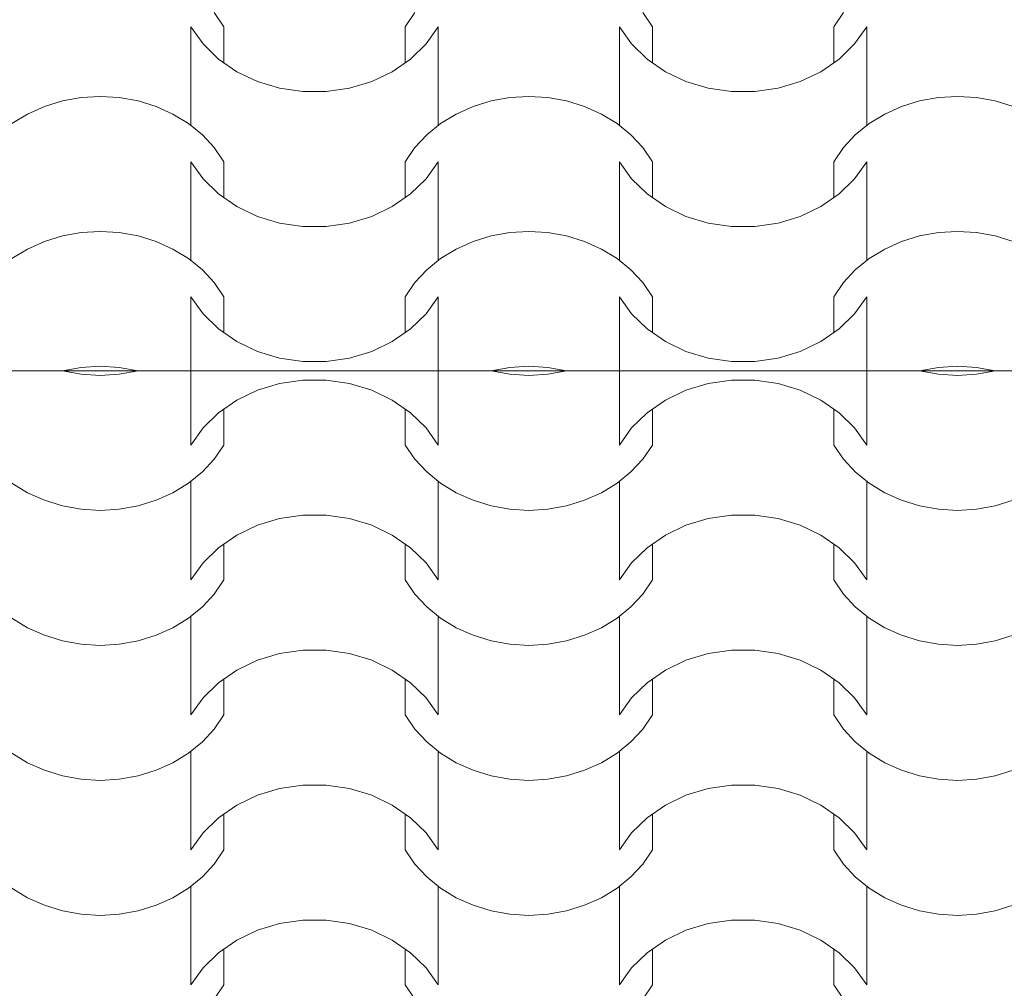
# Model space of a CAD drawing. Extents: x -631805 to -376315, y -40155 to 84873.
# Tile 240 of 256: x -488415 to -487481, y 68446 to 69365. Entities that reach past the tile are written whole.
import ezdxf

# ---------------------------------------------------------------- set-up
doc = ezdxf.new("R2010")
doc.units = 0
doc.header["$MEASUREMENT"] = 0
doc.linetypes.add('Dashed', pattern=[564.444447, 282.222223, -282.222223])
doc.layers.add('arch wypelnienia_Nr_Pióra__102', color=252, linetype='Continuous', lineweight=9)
doc.layers.add('INWENT.ŚCIANY_Nr_Pióra__21', color=252, linetype='Continuous', lineweight=9)

# ---------------------------------------------------------------- blocks, each defined once
blk = doc.blocks.new('*X879')
at = {"layer": 'arch wypelnienia_Nr_Pióra__102', "linetype": 'Continuous'}
for p, q in [((-490072.36, 133504.52), (-490072.43, 133504.54)), ((-490054.61, 133501.32), (-490072.36, 133504.52)), ((-490000.64, 133504.52), (-490018.4, 133501.32)), ((-490000.58, 133504.54), (-490000.64, 133504.52)), ((-489950.62, 133504.54), (-489950.62, 133434.19)), ((-489950.62, 133504.54), (-489950.62, 133453.25)), ((-489715.98, 133504.54), (-489715.98, 133434.19)), ((-489715.98, 133504.54), (-489715.98, 133453.25)), ((-489665.96, 133504.52), (-489666.03, 133504.54)), ((-489648.21, 133501.32), (-489665.96, 133504.52)), ((-489594.24, 133504.52), (-489612, 133501.32)), ((-489594.18, 133504.54), (-489594.24, 133504.52)), ((-489544.22, 133504.54), (-489544.22, 133434.19)), ((-489544.22, 133504.54), (-489544.22, 133453.25)), ((-489309.58, 133504.54), (-489309.58, 133434.19)), ((-489309.58, 133504.54), (-489309.58, 133453.25)), ((-489259.56, 133504.52), (-489259.63, 133504.54)), ((-489241.81, 133501.32), (-489259.56, 133504.52)), ((-489187.84, 133504.52), (-489205.6, 133501.32)), ((-489187.78, 133504.54), (-489187.84, 133504.52)), ((-490036.5, 133500.25), (-490054.61, 133501.32)), ((-490018.4, 133501.32), (-490036.5, 133500.25)), ((-489866.47, 133492.55), (-489844.46, 133495.79)), ((-489844.46, 133495.79), (-489833.3, 133495.79)), ((-489833.3, 133495.79), (-489822.14, 133495.79)), ((-489822.14, 133495.79), (-489800.13, 133492.55)), ((-489630.1, 133500.25), (-489648.21, 133501.32)), ((-489612, 133501.32), (-489630.1, 133500.25)), ((-489460.07, 133492.55), (-489438.06, 133495.79)), ((-489438.06, 133495.79), (-489426.9, 133495.79)), ((-489426.9, 133495.79), (-489415.74, 133495.79)), ((-489415.74, 133495.79), (-489393.73, 133492.55)), ((-489223.7, 133500.25), (-489241.81, 133501.32)), ((-489205.6, 133501.32), (-489223.7, 133500.25)), ((-489906.98, 133476.84), (-489887.51, 133486.17)), ((-489887.51, 133486.17), (-489866.47, 133492.55)), ((-489800.13, 133492.55), (-489779.09, 133486.17)), ((-489779.09, 133486.17), (-489759.62, 133476.84)), ((-489500.58, 133476.84), (-489481.11, 133486.17)), ((-489481.11, 133486.17), (-489460.07, 133492.55)), ((-489393.73, 133492.55), (-489372.69, 133486.17)), ((-489372.69, 133486.17), (-489353.22, 133476.84)), ((-489924.31, 133464.82), (-489906.98, 133476.84)), ((-489759.62, 133476.84), (-489742.29, 133464.82)), ((-489517.91, 133464.82), (-489500.58, 133476.84)), ((-489353.22, 133476.84), (-489335.89, 133464.82)), ((-489919.18, 133468.37), (-489919.18, 133434.19)), ((-489747.42, 133468.37), (-489747.42, 133434.19)), ((-489512.78, 133468.37), (-489512.78, 133434.19)), ((-489341.02, 133468.37), (-489341.02, 133434.19)), ((-489939, 133450.46), (-489924.31, 133464.82)), ((-489742.29, 133464.82), (-489727.6, 133450.46)), ((-489532.6, 133450.46), (-489517.91, 133464.82)), ((-489335.89, 133464.82), (-489321.2, 133450.46)), ((-489950.62, 133434.19), (-489939, 133450.46)), ((-489727.6, 133450.46), (-489715.98, 133434.19)), ((-489544.22, 133434.19), (-489532.6, 133450.46)), ((-489321.2, 133450.46), (-489309.58, 133434.19)), ((-489919.18, 133434.19), (-489928.38, 133420.83)), ((-489738.22, 133420.83), (-489747.42, 133434.19)), ((-489512.78, 133434.19), (-489521.98, 133420.83)), ((-489331.82, 133420.83), (-489341.02, 133434.19)), ((-489928.38, 133420.83), (-489939.65, 133408.68)), ((-489726.95, 133408.68), (-489738.22, 133420.83)), ((-489521.98, 133420.83), (-489533.25, 133408.68)), ((-489320.55, 133408.68), (-489331.82, 133420.83)), ((-489939.65, 133408.68), (-489952.78, 133397.98)), ((-489713.82, 133397.98), (-489726.95, 133408.68)), ((-489533.25, 133408.68), (-489546.38, 133397.98)), ((-489307.42, 133397.98), (-489320.55, 133408.68)), ((-490105.49, 133388.94), (-490120.22, 133397.98)), ((-489952.78, 133397.98), (-489967.51, 133388.94)), ((-489950.62, 133399.55), (-489950.62, 133325.19)), ((-489715.98, 133399.55), (-489715.98, 133325.19)), ((-489699.09, 133388.94), (-489713.82, 133397.98)), ((-489546.38, 133397.98), (-489561.11, 133388.94)), ((-489544.22, 133399.55), (-489544.22, 133325.19)), ((-489309.58, 133399.55), (-489309.58, 133325.19)), ((-489292.69, 133388.94), (-489307.42, 133397.98)), ((-490089.43, 133381.71), (-490105.49, 133388.94)), ((-490072.36, 133376.45), (-490089.43, 133381.71)), ((-489983.57, 133381.71), (-490000.64, 133376.45)), ((-489967.51, 133388.94), (-489983.57, 133381.71)), ((-489683.03, 133381.71), (-489699.09, 133388.94)), ((-489665.96, 133376.45), (-489683.03, 133381.71)), ((-489577.17, 133381.71), (-489594.24, 133376.45)), ((-489561.11, 133388.94), (-489577.17, 133381.71)), ((-489276.63, 133381.71), (-489292.69, 133388.94)), ((-489259.56, 133376.45), (-489276.63, 133381.71)), ((-489170.77, 133381.71), (-489187.84, 133376.45)), ((-490054.61, 133373.25), (-490072.36, 133376.45)), ((-490036.5, 133372.18), (-490054.61, 133373.25)), ((-490018.4, 133373.25), (-490036.5, 133372.18)), ((-490000.64, 133376.45), (-490018.4, 133373.25)), ((-489950.62, 133380.48), (-489950.62, 133306.12)), ((-489715.98, 133380.48), (-489715.98, 133306.12)), ((-489648.21, 133373.25), (-489665.96, 133376.45)), ((-489630.1, 133372.18), (-489648.21, 133373.25)), ((-489612, 133373.25), (-489630.1, 133372.18)), ((-489594.24, 133376.45), (-489612, 133373.25)), ((-489544.22, 133380.48), (-489544.22, 133306.12)), ((-489309.58, 133380.48), (-489309.58, 133306.12)), ((-489241.81, 133373.25), (-489259.56, 133376.45)), ((-489223.7, 133372.18), (-489241.81, 133373.25)), ((-489205.6, 133373.25), (-489223.7, 133372.18)), ((-489187.84, 133376.45), (-489205.6, 133373.25)), ((-489887.51, 133358.1), (-489866.47, 133364.48)), ((-489866.47, 133364.48), (-489844.46, 133367.72)), ((-489844.46, 133367.72), (-489833.3, 133367.72)), ((-489833.3, 133367.72), (-489822.14, 133367.72)), ((-489822.14, 133367.72), (-489800.13, 133364.48)), ((-489800.13, 133364.48), (-489779.09, 133358.1)), ((-489481.11, 133358.1), (-489460.07, 133364.48)), ((-489460.07, 133364.48), (-489438.06, 133367.72)), ((-489438.06, 133367.72), (-489426.9, 133367.72)), ((-489426.9, 133367.72), (-489415.74, 133367.72)), ((-489415.74, 133367.72), (-489393.73, 133364.48)), ((-489393.73, 133364.48), (-489372.69, 133358.1)), ((-489906.98, 133348.77), (-489887.51, 133358.1)), ((-489779.09, 133358.1), (-489759.62, 133348.77)), ((-489500.58, 133348.77), (-489481.11, 133358.1)), ((-489372.69, 133358.1), (-489353.22, 133348.77)), ((-489924.31, 133336.75), (-489906.98, 133348.77)), ((-489759.62, 133348.77), (-489742.29, 133336.75)), ((-489517.91, 133336.75), (-489500.58, 133348.77)), ((-489353.22, 133348.77), (-489335.89, 133336.75)), ((-489939, 133322.39), (-489924.31, 133336.75)), ((-489919.18, 133340.3), (-489919.18, 133306.12)), ((-489747.42, 133340.3), (-489747.42, 133306.12)), ((-489742.29, 133336.75), (-489727.6, 133322.39)), ((-489532.6, 133322.39), (-489517.91, 133336.75)), ((-489512.78, 133340.3), (-489512.78, 133306.12)), ((-489341.02, 133340.3), (-489341.02, 133306.12)), ((-489335.89, 133336.75), (-489321.2, 133322.39)), ((-489950.62, 133306.12), (-489939, 133322.39)), ((-489727.6, 133322.39), (-489715.98, 133306.12)), ((-489544.22, 133306.12), (-489532.6, 133322.39)), ((-489321.2, 133322.39), (-489309.58, 133306.12)), ((-489919.18, 133306.12), (-489928.38, 133292.76)), ((-489738.22, 133292.76), (-489747.42, 133306.12)), ((-489512.78, 133306.12), (-489521.98, 133292.76)), ((-489331.82, 133292.76), (-489341.02, 133306.12)), ((-489928.38, 133292.76), (-489939.65, 133280.61)), ((-489726.95, 133280.61), (-489738.22, 133292.76)), ((-489521.98, 133292.76), (-489533.25, 133280.61)), ((-489320.55, 133280.61), (-489331.82, 133292.76)), ((-489939.65, 133280.61), (-489952.78, 133269.91)), ((-489713.82, 133269.91), (-489726.95, 133280.61)), ((-489533.25, 133280.61), (-489546.38, 133269.91)), ((-489307.42, 133269.91), (-489320.55, 133280.61)), ((-490105.49, 133260.87), (-490120.22, 133269.91)), ((-489952.78, 133269.91), (-489967.51, 133260.87)), ((-489950.62, 133271.48), (-489950.62, 133197.12)), ((-489715.98, 133271.48), (-489715.98, 133197.12)), ((-489699.09, 133260.87), (-489713.82, 133269.91)), ((-489546.38, 133269.91), (-489561.11, 133260.87)), ((-489544.22, 133271.48), (-489544.22, 133197.12)), ((-489309.58, 133271.48), (-489309.58, 133197.12)), ((-489292.69, 133260.87), (-489307.42, 133269.91)), ((-490089.43, 133253.64), (-490105.49, 133260.87)), ((-489967.51, 133260.87), (-489983.57, 133253.64)), ((-489683.03, 133253.64), (-489699.09, 133260.87)), ((-489561.11, 133260.87), (-489577.17, 133253.64)), ((-489276.63, 133253.64), (-489292.69, 133260.87)), ((-490072.36, 133248.38), (-490089.43, 133253.64)), ((-489983.57, 133253.64), (-490000.64, 133248.38)), ((-489950.62, 133252.41), (-489950.62, 133178.05)), ((-489715.98, 133252.41), (-489715.98, 133178.05)), ((-489665.96, 133248.38), (-489683.03, 133253.64)), ((-489577.17, 133253.64), (-489594.24, 133248.38)), ((-489544.22, 133252.41), (-489544.22, 133178.05)), ((-489309.58, 133252.41), (-489309.58, 133178.05)), ((-489259.56, 133248.38), (-489276.63, 133253.64)), ((-489170.77, 133253.64), (-489187.84, 133248.38)), ((-490054.61, 133245.18), (-490072.36, 133248.38)), ((-490036.5, 133244.11), (-490054.61, 133245.18)), ((-490018.4, 133245.18), (-490036.5, 133244.11)), ((-490000.64, 133248.38), (-490018.4, 133245.18)), ((-489648.21, 133245.18), (-489665.96, 133248.38)), ((-489630.1, 133244.11), (-489648.21, 133245.18)), ((-489612, 133245.18), (-489630.1, 133244.11)), ((-489594.24, 133248.38), (-489612, 133245.18)), ((-489241.81, 133245.18), (-489259.56, 133248.38)), ((-489223.7, 133244.11), (-489241.81, 133245.18)), ((-489205.6, 133245.18), (-489223.7, 133244.11)), ((-489187.84, 133248.38), (-489205.6, 133245.18)), ((-489887.51, 133230.04), (-489866.47, 133236.41)), ((-489866.47, 133236.41), (-489844.46, 133239.65)), ((-489844.46, 133239.65), (-489833.3, 133239.65)), ((-489833.3, 133239.65), (-489822.14, 133239.65)), ((-489822.14, 133239.65), (-489800.13, 133236.41)), ((-489800.13, 133236.41), (-489779.09, 133230.04)), ((-489481.11, 133230.04), (-489460.07, 133236.41)), ((-489460.07, 133236.41), (-489438.06, 133239.65)), ((-489438.06, 133239.65), (-489426.9, 133239.65)), ((-489426.9, 133239.65), (-489415.74, 133239.65)), ((-489415.74, 133239.65), (-489393.73, 133236.41)), ((-489393.73, 133236.41), (-489372.69, 133230.04)), ((-489906.98, 133220.7), (-489887.51, 133230.04)), ((-489779.09, 133230.04), (-489759.62, 133220.7)), ((-489500.58, 133220.7), (-489481.11, 133230.04)), ((-489372.69, 133230.04), (-489353.22, 133220.7)), ((-489924.31, 133208.68), (-489906.98, 133220.7)), ((-489759.62, 133220.7), (-489742.29, 133208.68)), ((-489517.91, 133208.68), (-489500.58, 133220.7)), ((-489353.22, 133220.7), (-489335.89, 133208.68)), ((-489939, 133194.32), (-489924.31, 133208.68)), ((-489919.18, 133212.24), (-489919.18, 133178.05)), ((-489747.42, 133212.24), (-489747.42, 133178.05)), ((-489742.29, 133208.68), (-489727.6, 133194.32)), ((-489532.6, 133194.32), (-489517.91, 133208.68)), ((-489512.78, 133212.24), (-489512.78, 133178.05)), ((-489341.02, 133212.24), (-489341.02, 133178.05)), ((-489335.89, 133208.68), (-489321.2, 133194.32)), ((-489950.62, 133178.05), (-489939, 133194.32)), ((-489727.6, 133194.32), (-489715.98, 133178.05)), ((-489544.22, 133178.05), (-489532.6, 133194.32)), ((-489321.2, 133194.32), (-489309.58, 133178.05)), ((-489919.18, 133178.05), (-489928.38, 133164.69)), ((-489738.22, 133164.69), (-489747.42, 133178.05)), ((-489512.78, 133178.05), (-489521.98, 133164.69)), ((-489331.82, 133164.69), (-489341.02, 133178.05)), ((-489928.38, 133164.69), (-489939.65, 133152.54)), ((-489726.95, 133152.54), (-489738.22, 133164.69)), ((-489521.98, 133164.69), (-489533.25, 133152.54)), ((-489320.55, 133152.54), (-489331.82, 133164.69)), ((-489939.65, 133152.54), (-489952.78, 133141.85)), ((-489713.82, 133141.85), (-489726.95, 133152.54)), ((-489533.25, 133152.54), (-489546.38, 133141.85)), ((-489307.42, 133141.85), (-489320.55, 133152.54)), ((-490105.49, 133132.8), (-490120.22, 133141.85)), ((-489952.78, 133141.85), (-489967.51, 133132.8)), ((-489950.62, 133143.41), (-489950.62, 133069.05)), ((-489715.98, 133143.41), (-489715.98, 133069.05)), ((-489699.09, 133132.8), (-489713.82, 133141.85)), ((-489546.38, 133141.85), (-489561.11, 133132.8)), ((-489544.22, 133143.41), (-489544.22, 133069.05)), ((-489309.58, 133143.41), (-489309.58, 133069.05)), ((-489292.69, 133132.8), (-489307.42, 133141.85)), ((-490089.43, 133125.57), (-490105.49, 133132.8)), ((-489967.51, 133132.8), (-489983.57, 133125.57)), ((-489683.03, 133125.57), (-489699.09, 133132.8)), ((-489561.11, 133132.8), (-489577.17, 133125.57)), ((-489276.63, 133125.57), (-489292.69, 133132.8)), ((-490072.36, 133120.31), (-490089.43, 133125.57)), ((-490054.61, 133117.11), (-490072.36, 133120.31)), ((-490000.64, 133120.31), (-490018.4, 133117.11)), ((-489983.57, 133125.57), (-490000.64, 133120.31)), ((-489950.62, 133124.34), (-489950.62, 133049.98)), ((-489715.98, 133124.34), (-489715.98, 133049.98)), ((-489665.96, 133120.31), (-489683.03, 133125.57)), ((-489648.21, 133117.11), (-489665.96, 133120.31)), ((-489594.24, 133120.31), (-489612, 133117.11)), ((-489577.17, 133125.57), (-489594.24, 133120.31)), ((-489544.22, 133124.34), (-489544.22, 133049.98)), ((-489309.58, 133124.34), (-489309.58, 133049.98)), ((-489259.56, 133120.31), (-489276.63, 133125.57)), ((-489241.81, 133117.11), (-489259.56, 133120.31)), ((-489187.84, 133120.31), (-489205.6, 133117.11)), ((-489170.77, 133125.57), (-489187.84, 133120.31)), ((-490036.5, 133116.04), (-490054.61, 133117.11)), ((-490018.4, 133117.11), (-490036.5, 133116.04)), ((-489866.47, 133108.34), (-489844.46, 133111.58)), ((-489844.46, 133111.58), (-489833.3, 133111.58)), ((-489833.3, 133111.58), (-489822.14, 133111.58)), ((-489822.14, 133111.58), (-489800.13, 133108.34)), ((-489630.1, 133116.04), (-489648.21, 133117.11)), ((-489612, 133117.11), (-489630.1, 133116.04)), ((-489460.07, 133108.34), (-489438.06, 133111.58)), ((-489438.06, 133111.58), (-489426.9, 133111.58)), ((-489426.9, 133111.58), (-489415.74, 133111.58)), ((-489415.74, 133111.58), (-489393.73, 133108.34)), ((-489223.7, 133116.04), (-489241.81, 133117.11)), ((-489205.6, 133117.11), (-489223.7, 133116.04)), ((-489906.98, 133092.63), (-489887.51, 133101.97)), ((-489887.51, 133101.97), (-489866.47, 133108.34)), ((-489800.13, 133108.34), (-489779.09, 133101.97)), ((-489779.09, 133101.97), (-489759.62, 133092.63)), ((-489500.58, 133092.63), (-489481.11, 133101.97)), ((-489481.11, 133101.97), (-489460.07, 133108.34)), ((-489393.73, 133108.34), (-489372.69, 133101.97)), ((-489372.69, 133101.97), (-489353.22, 133092.63)), ((-489924.31, 133080.61), (-489906.98, 133092.63)), ((-489759.62, 133092.63), (-489742.29, 133080.61)), ((-489517.91, 133080.61), (-489500.58, 133092.63)), ((-489353.22, 133092.63), (-489335.89, 133080.61)), ((-489919.18, 133084.17), (-489919.18, 133049.98)), ((-489747.42, 133084.17), (-489747.42, 133049.98)), ((-489512.78, 133084.17), (-489512.78, 133049.98)), ((-489341.02, 133084.17), (-489341.02, 133049.98)), ((-489939, 133066.26), (-489924.31, 133080.61)), ((-489742.29, 133080.61), (-489727.6, 133066.26)), ((-489532.6, 133066.26), (-489517.91, 133080.61)), ((-489335.89, 133080.61), (-489321.2, 133066.26)), ((-489950.62, 133049.98), (-489939, 133066.26)), ((-489727.6, 133066.26), (-489715.98, 133049.98)), ((-489544.22, 133049.98), (-489532.6, 133066.26)), ((-489321.2, 133066.26), (-489309.58, 133049.98)), ((-489919.18, 133049.98), (-489928.38, 133036.62)), ((-489738.22, 133036.62), (-489747.42, 133049.98)), ((-489512.78, 133049.98), (-489521.98, 133036.62)), ((-489331.82, 133036.62), (-489341.02, 133049.98)), ((-489928.38, 133036.62), (-489939.65, 133024.47)), ((-489726.95, 133024.47), (-489738.22, 133036.62)), ((-489521.98, 133036.62), (-489533.25, 133024.47)), ((-489320.55, 133024.47), (-489331.82, 133036.62)), ((-489939.65, 133024.47), (-489952.78, 133013.78)), ((-489713.82, 133013.78), (-489726.95, 133024.47)), ((-489533.25, 133024.47), (-489546.38, 133013.78)), ((-489307.42, 133013.78), (-489320.55, 133024.47)), ((-490105.49, 133004.73), (-490120.22, 133013.78)), ((-489952.78, 133013.78), (-489967.51, 133004.73)), ((-489950.62, 133015.34), (-489950.62, 132940.98)), ((-489715.98, 133015.34), (-489715.98, 132940.98)), ((-489699.09, 133004.73), (-489713.82, 133013.78)), ((-489546.38, 133013.78), (-489561.11, 133004.73)), ((-489544.22, 133015.34), (-489544.22, 132940.98)), ((-489309.58, 133015.34), (-489309.58, 132940.98)), ((-489292.69, 133004.73), (-489307.42, 133013.78)), ((-490089.43, 132997.5), (-490105.49, 133004.73)), ((-489967.51, 133004.73), (-489983.57, 132997.5)), ((-489683.03, 132997.5), (-489699.09, 133004.73)), ((-489561.11, 133004.73), (-489577.17, 132997.5)), ((-489276.63, 132997.5), (-489292.69, 133004.73)), ((-490072.36, 132992.24), (-490089.43, 132997.5)), ((-490054.61, 132989.04), (-490072.36, 132992.24)), ((-490000.64, 132992.24), (-490018.4, 132989.04)), ((-489983.57, 132997.5), (-490000.64, 132992.24)), ((-489950.62, 132996.27), (-489950.62, 132921.91)), ((-489715.98, 132996.27), (-489715.98, 132921.91)), ((-489665.96, 132992.24), (-489683.03, 132997.5)), ((-489648.21, 132989.04), (-489665.96, 132992.24)), ((-489594.24, 132992.24), (-489612, 132989.04)), ((-489577.17, 132997.5), (-489594.24, 132992.24)), ((-489544.22, 132996.27), (-489544.22, 132921.91)), ((-489309.58, 132996.27), (-489309.58, 132921.91)), ((-489259.56, 132992.24), (-489276.63, 132997.5)), ((-489241.81, 132989.04), (-489259.56, 132992.24)), ((-489187.84, 132992.24), (-489205.6, 132989.04)), ((-489170.77, 132997.5), (-489187.84, 132992.24)), ((-490036.5, 132987.97), (-490054.61, 132989.04)), ((-490018.4, 132989.04), (-490036.5, 132987.97)), ((-489887.51, 132973.9), (-489866.47, 132980.27)), ((-489866.47, 132980.27), (-489844.46, 132983.51)), ((-489844.46, 132983.51), (-489833.3, 132983.51)), ((-489833.3, 132983.51), (-489822.14, 132983.51)), ((-489822.14, 132983.51), (-489800.13, 132980.27)), ((-489800.13, 132980.27), (-489779.09, 132973.9)), ((-489630.1, 132987.97), (-489648.21, 132989.04)), ((-489612, 132989.04), (-489630.1, 132987.97)), ((-489481.11, 132973.9), (-489460.07, 132980.27)), ((-489460.07, 132980.27), (-489438.06, 132983.51)), ((-489438.06, 132983.51), (-489426.9, 132983.51)), ((-489426.9, 132983.51), (-489415.74, 132983.51)), ((-489415.74, 132983.51), (-489393.73, 132980.27)), ((-489393.73, 132980.27), (-489372.69, 132973.9)), ((-489223.7, 132987.97), (-489241.81, 132989.04)), ((-489205.6, 132989.04), (-489223.7, 132987.97)), ((-489906.98, 132964.56), (-489887.51, 132973.9)), ((-489779.09, 132973.9), (-489759.62, 132964.56)), ((-489500.58, 132964.56), (-489481.11, 132973.9)), ((-489372.69, 132973.9), (-489353.22, 132964.56)), ((-489924.31, 132952.54), (-489906.98, 132964.56)), ((-489759.62, 132964.56), (-489742.29, 132952.54)), ((-489517.91, 132952.54), (-489500.58, 132964.56)), ((-489353.22, 132964.56), (-489335.89, 132952.54)), ((-489939, 132938.19), (-489924.31, 132952.54)), ((-489919.18, 132956.1), (-489919.18, 132921.91)), ((-489747.42, 132956.1), (-489747.42, 132921.91)), ((-489742.29, 132952.54), (-489727.6, 132938.19)), ((-489532.6, 132938.19), (-489517.91, 132952.54)), ((-489512.78, 132956.1), (-489512.78, 132921.91)), ((-489341.02, 132956.1), (-489341.02, 132921.91)), ((-489335.89, 132952.54), (-489321.2, 132938.19)), ((-489950.62, 132921.91), (-489939, 132938.19)), ((-489727.6, 132938.19), (-489715.98, 132921.91)), ((-489544.22, 132921.91), (-489532.6, 132938.19)), ((-489321.2, 132938.19), (-489309.58, 132921.91)), ((-489919.18, 132921.91), (-489928.38, 132908.55)), ((-489738.22, 132908.55), (-489747.42, 132921.91)), ((-489512.78, 132921.91), (-489521.98, 132908.55)), ((-489331.82, 132908.55), (-489341.02, 132921.91))]:
    blk.add_line(p, q, dxfattribs=at)
blk = doc.blocks.new('Wypełnienie_29')
at = {"layer": 'arch wypelnienia_Nr_Pióra__102', "linetype": 'Dashed'}
blk.add_blockref('*X879', (0, 0), dxfattribs=at)
blk = doc.blocks.new('*X885')
at = {"layer": 'arch wypelnienia_Nr_Pióra__102', "linetype": 'Continuous'}
for p, q in [((-489919.18, 133831.03), (-489928.38, 133844.39)), ((-489738.22, 133844.39), (-489747.42, 133831.03)), ((-489512.78, 133831.03), (-489521.98, 133844.39)), ((-489331.82, 133844.39), (-489341.02, 133831.03)), ((-489950.62, 133756.67), (-489950.62, 133831.03)), ((-489950.62, 133831.03), (-489939, 133814.75)), ((-489919.18, 133796.84), (-489919.18, 133831.03)), ((-489747.42, 133796.84), (-489747.42, 133831.03)), ((-489727.6, 133814.75), (-489715.98, 133831.03)), ((-489715.98, 133756.67), (-489715.98, 133831.03)), ((-489544.22, 133756.67), (-489544.22, 133831.03)), ((-489544.22, 133831.03), (-489532.6, 133814.75)), ((-489512.78, 133796.84), (-489512.78, 133831.03)), ((-489341.02, 133796.84), (-489341.02, 133831.03)), ((-489321.2, 133814.75), (-489309.58, 133831.03)), ((-489309.58, 133756.67), (-489309.58, 133831.03)), ((-489950.62, 133737.6), (-489950.62, 133811.96)), ((-489939, 133814.75), (-489924.31, 133800.4)), ((-489742.29, 133800.4), (-489727.6, 133814.75)), ((-489715.98, 133737.6), (-489715.98, 133811.96)), ((-489544.22, 133737.6), (-489544.22, 133811.96)), ((-489532.6, 133814.75), (-489517.91, 133800.4)), ((-489335.89, 133800.4), (-489321.2, 133814.75)), ((-489309.58, 133737.6), (-489309.58, 133811.96)), ((-489924.31, 133800.4), (-489906.98, 133788.38)), ((-489759.62, 133788.38), (-489742.29, 133800.4)), ((-489517.91, 133800.4), (-489500.58, 133788.38)), ((-489353.22, 133788.38), (-489335.89, 133800.4)), ((-489906.98, 133788.38), (-489887.51, 133779.04)), ((-489779.09, 133779.04), (-489759.62, 133788.38)), ((-489500.58, 133788.38), (-489481.11, 133779.04)), ((-489372.69, 133779.04), (-489353.22, 133788.38)), ((-489887.51, 133779.04), (-489866.47, 133772.67)), ((-489800.13, 133772.67), (-489779.09, 133779.04)), ((-489481.11, 133779.04), (-489460.07, 133772.67)), ((-489393.73, 133772.67), (-489372.69, 133779.04)), ((-490036.5, 133764.97), (-490054.61, 133763.9)), ((-490018.4, 133763.9), (-490036.5, 133764.97)), ((-489866.47, 133772.67), (-489844.46, 133769.43)), ((-489844.46, 133769.43), (-489833.3, 133769.43)), ((-489833.3, 133769.43), (-489822.14, 133769.43)), ((-489822.14, 133769.43), (-489800.13, 133772.67)), ((-489630.1, 133764.97), (-489648.21, 133763.9)), ((-489612, 133763.9), (-489630.1, 133764.97)), ((-489460.07, 133772.67), (-489438.06, 133769.43)), ((-489438.06, 133769.43), (-489426.9, 133769.43)), ((-489426.9, 133769.43), (-489415.74, 133769.43)), ((-489415.74, 133769.43), (-489393.73, 133772.67)), ((-489223.7, 133764.97), (-489241.81, 133763.9)), ((-489205.6, 133763.9), (-489223.7, 133764.97)), ((-490089.43, 133755.44), (-490105.49, 133748.21)), ((-490072.36, 133760.7), (-490089.43, 133755.44)), ((-490054.61, 133763.9), (-490072.36, 133760.7)), ((-490000.64, 133760.7), (-490018.4, 133763.9)), ((-489983.57, 133755.44), (-490000.64, 133760.7)), ((-489967.51, 133748.21), (-489983.57, 133755.44)), ((-489683.03, 133755.44), (-489699.09, 133748.21)), ((-489665.96, 133760.7), (-489683.03, 133755.44)), ((-489648.21, 133763.9), (-489665.96, 133760.7)), ((-489594.24, 133760.7), (-489612, 133763.9)), ((-489577.17, 133755.44), (-489594.24, 133760.7)), ((-489561.11, 133748.21), (-489577.17, 133755.44)), ((-489276.63, 133755.44), (-489292.69, 133748.21)), ((-489259.56, 133760.7), (-489276.63, 133755.44)), ((-489241.81, 133763.9), (-489259.56, 133760.7)), ((-489187.84, 133760.7), (-489205.6, 133763.9)), ((-489170.77, 133755.44), (-489187.84, 133760.7)), ((-490105.49, 133748.21), (-490120.22, 133739.16)), ((-489952.78, 133739.16), (-489967.51, 133748.21)), ((-489699.09, 133748.21), (-489713.82, 133739.16)), ((-489546.38, 133739.16), (-489561.11, 133748.21)), ((-489292.69, 133748.21), (-489307.42, 133739.16)), ((-489939.65, 133728.46), (-489952.78, 133739.16)), ((-489713.82, 133739.16), (-489726.95, 133728.46)), ((-489533.25, 133728.46), (-489546.38, 133739.16)), ((-489307.42, 133739.16), (-489320.55, 133728.46)), ((-489928.38, 133716.32), (-489939.65, 133728.46)), ((-489726.95, 133728.46), (-489738.22, 133716.32)), ((-489521.98, 133716.32), (-489533.25, 133728.46)), ((-489320.55, 133728.46), (-489331.82, 133716.32)), ((-489919.18, 133702.96), (-489928.38, 133716.32)), ((-489738.22, 133716.32), (-489747.42, 133702.96)), ((-489512.78, 133702.96), (-489521.98, 133716.32)), ((-489331.82, 133716.32), (-489341.02, 133702.96)), ((-489950.62, 133628.6), (-489950.62, 133702.96)), ((-489950.62, 133702.96), (-489939, 133686.68)), ((-489919.18, 133668.77), (-489919.18, 133702.96)), ((-489747.42, 133668.77), (-489747.42, 133702.96)), ((-489727.6, 133686.68), (-489715.98, 133702.96)), ((-489715.98, 133628.6), (-489715.98, 133702.96)), ((-489544.22, 133628.6), (-489544.22, 133702.96)), ((-489544.22, 133702.96), (-489532.6, 133686.68)), ((-489512.78, 133668.77), (-489512.78, 133702.96)), ((-489341.02, 133668.77), (-489341.02, 133702.96)), ((-489321.2, 133686.68), (-489309.58, 133702.96)), ((-489309.58, 133628.6), (-489309.58, 133702.96)), ((-489950.62, 133609.53), (-489950.62, 133683.89)), ((-489939, 133686.68), (-489924.31, 133672.33)), ((-489742.29, 133672.33), (-489727.6, 133686.68)), ((-489715.98, 133609.53), (-489715.98, 133683.89)), ((-489544.22, 133609.53), (-489544.22, 133683.89)), ((-489532.6, 133686.68), (-489517.91, 133672.33)), ((-489335.89, 133672.33), (-489321.2, 133686.68)), ((-489309.58, 133609.53), (-489309.58, 133683.89)), ((-489924.31, 133672.33), (-489906.98, 133660.31)), ((-489759.62, 133660.31), (-489742.29, 133672.33)), ((-489517.91, 133672.33), (-489500.58, 133660.31)), ((-489353.22, 133660.31), (-489335.89, 133672.33)), ((-489906.98, 133660.31), (-489887.51, 133650.97)), ((-489779.09, 133650.97), (-489759.62, 133660.31)), ((-489500.58, 133660.31), (-489481.11, 133650.97)), ((-489372.69, 133650.97), (-489353.22, 133660.31)), ((-489887.51, 133650.97), (-489866.47, 133644.6)), ((-489866.47, 133644.6), (-489844.46, 133641.36)), ((-489822.14, 133641.36), (-489800.13, 133644.6)), ((-489800.13, 133644.6), (-489779.09, 133650.97)), ((-489481.11, 133650.97), (-489460.07, 133644.6)), ((-489460.07, 133644.6), (-489438.06, 133641.36)), ((-489415.74, 133641.36), (-489393.73, 133644.6)), ((-489393.73, 133644.6), (-489372.69, 133650.97)), ((-490054.61, 133635.83), (-490072.36, 133632.63)), ((-490036.5, 133636.9), (-490054.61, 133635.83)), ((-490018.4, 133635.83), (-490036.5, 133636.9)), ((-490000.64, 133632.63), (-490018.4, 133635.83)), ((-489844.46, 133641.36), (-489833.3, 133641.36)), ((-489833.3, 133641.36), (-489822.14, 133641.36)), ((-489648.21, 133635.83), (-489665.96, 133632.63)), ((-489630.1, 133636.9), (-489648.21, 133635.83)), ((-489612, 133635.83), (-489630.1, 133636.9)), ((-489594.24, 133632.63), (-489612, 133635.83)), ((-489438.06, 133641.36), (-489426.9, 133641.36)), ((-489426.9, 133641.36), (-489415.74, 133641.36)), ((-489241.81, 133635.83), (-489259.56, 133632.63)), ((-489223.7, 133636.9), (-489241.81, 133635.83)), ((-489205.6, 133635.83), (-489223.7, 133636.9)), ((-489187.84, 133632.63), (-489205.6, 133635.83)), ((-490089.43, 133627.37), (-490105.49, 133620.14)), ((-490072.36, 133632.63), (-490089.43, 133627.37)), ((-489983.57, 133627.37), (-490000.64, 133632.63)), ((-489967.51, 133620.14), (-489983.57, 133627.37)), ((-489683.03, 133627.37), (-489699.09, 133620.14)), ((-489665.96, 133632.63), (-489683.03, 133627.37)), ((-489577.17, 133627.37), (-489594.24, 133632.63)), ((-489561.11, 133620.14), (-489577.17, 133627.37)), ((-489276.63, 133627.37), (-489292.69, 133620.14)), ((-489259.56, 133632.63), (-489276.63, 133627.37)), ((-489170.77, 133627.37), (-489187.84, 133632.63)), ((-490105.49, 133620.14), (-490120.22, 133611.09)), ((-489952.78, 133611.09), (-489967.51, 133620.14)), ((-489699.09, 133620.14), (-489713.82, 133611.09)), ((-489546.38, 133611.09), (-489561.11, 133620.14)), ((-489292.69, 133620.14), (-489307.42, 133611.09)), ((-489939.65, 133600.39), (-489952.78, 133611.09)), ((-489713.82, 133611.09), (-489726.95, 133600.39)), ((-489533.25, 133600.39), (-489546.38, 133611.09)), ((-489307.42, 133611.09), (-489320.55, 133600.39)), ((-489928.38, 133588.25), (-489939.65, 133600.39)), ((-489726.95, 133600.39), (-489738.22, 133588.25)), ((-489521.98, 133588.25), (-489533.25, 133600.39)), ((-489320.55, 133600.39), (-489331.82, 133588.25)), ((-489919.18, 133574.89), (-489928.38, 133588.25)), ((-489738.22, 133588.25), (-489747.42, 133574.89)), ((-489512.78, 133574.89), (-489521.98, 133588.25)), ((-489331.82, 133588.25), (-489341.02, 133574.89)), ((-489950.62, 133504.54), (-489950.62, 133574.89)), ((-489950.62, 133574.89), (-489939, 133558.61)), ((-489919.18, 133540.7), (-489919.18, 133574.89)), ((-489747.42, 133540.7), (-489747.42, 133574.89)), ((-489727.6, 133558.61), (-489715.98, 133574.89)), ((-489715.98, 133504.54), (-489715.98, 133574.89)), ((-489544.22, 133504.54), (-489544.22, 133574.89)), ((-489544.22, 133574.89), (-489532.6, 133558.61)), ((-489512.78, 133540.7), (-489512.78, 133574.89)), ((-489341.02, 133540.7), (-489341.02, 133574.89)), ((-489321.2, 133558.61), (-489309.58, 133574.89)), ((-489309.58, 133504.54), (-489309.58, 133574.89)), ((-489939, 133558.61), (-489924.31, 133544.26)), ((-489742.29, 133544.26), (-489727.6, 133558.61)), ((-489532.6, 133558.61), (-489517.91, 133544.26)), ((-489335.89, 133544.26), (-489321.2, 133558.61)), ((-489950.62, 133504.54), (-489950.62, 133555.82)), ((-489715.98, 133504.54), (-489715.98, 133555.82)), ((-489544.22, 133504.54), (-489544.22, 133555.82)), ((-489309.58, 133504.54), (-489309.58, 133555.82)), ((-489924.31, 133544.26), (-489906.98, 133532.24)), ((-489759.62, 133532.24), (-489742.29, 133544.26)), ((-489517.91, 133544.26), (-489500.58, 133532.24)), ((-489353.22, 133532.24), (-489335.89, 133544.26)), ((-489906.98, 133532.24), (-489887.51, 133522.9)), ((-489779.09, 133522.9), (-489759.62, 133532.24)), ((-489500.58, 133532.24), (-489481.11, 133522.9)), ((-489372.69, 133522.9), (-489353.22, 133532.24)), ((-489887.51, 133522.9), (-489866.47, 133516.53)), ((-489800.13, 133516.53), (-489779.09, 133522.9)), ((-489481.11, 133522.9), (-489460.07, 133516.53)), ((-489393.73, 133516.53), (-489372.69, 133522.9)), ((-489866.47, 133516.53), (-489844.46, 133513.29)), ((-489844.46, 133513.29), (-489833.3, 133513.29)), ((-489833.3, 133513.29), (-489822.14, 133513.29)), ((-489822.14, 133513.29), (-489800.13, 133516.53)), ((-489460.07, 133516.53), (-489438.06, 133513.29)), ((-489438.06, 133513.29), (-489426.9, 133513.29)), ((-489426.9, 133513.29), (-489415.74, 133513.29)), ((-489415.74, 133513.29), (-489393.73, 133516.53)), ((-490072.36, 133504.56), (-490072.43, 133504.54)), ((-490054.61, 133507.76), (-490072.36, 133504.56)), ((-490036.5, 133508.83), (-490054.61, 133507.76)), ((-490018.4, 133507.76), (-490036.5, 133508.83)), ((-490000.64, 133504.56), (-490018.4, 133507.76)), ((-490000.58, 133504.54), (-490000.64, 133504.56)), ((-489665.96, 133504.56), (-489666.03, 133504.54)), ((-489648.21, 133507.76), (-489665.96, 133504.56)), ((-489630.1, 133508.83), (-489648.21, 133507.76)), ((-489612, 133507.76), (-489630.1, 133508.83)), ((-489594.24, 133504.56), (-489612, 133507.76)), ((-489594.18, 133504.54), (-489594.24, 133504.56)), ((-489259.56, 133504.56), (-489259.63, 133504.54)), ((-489241.81, 133507.76), (-489259.56, 133504.56)), ((-489223.7, 133508.83), (-489241.81, 133507.76)), ((-489205.6, 133507.76), (-489223.7, 133508.83)), ((-489187.84, 133504.56), (-489205.6, 133507.76)), ((-489187.78, 133504.54), (-489187.84, 133504.56))]:
    blk.add_line(p, q, dxfattribs=at)
blk = doc.blocks.new('Wypełnienie_32')
at = {"layer": 'arch wypelnienia_Nr_Pióra__102', "linetype": 'Dashed'}
blk.add_blockref('*X885', (0, 0), dxfattribs=at)

msp = doc.modelspace()

# ---------------------------------------------------------------- linework, layer by layer
at = {"layer": 'INWENT.ŚCIANY_Nr_Pióra__21', "linetype": 'Continuous'}
msp.add_line((-472762.16, 69031.8), (-489022.16, 69031.8), dxfattribs=at)

# ---------------------------------------------------------------- block references
at = {"layer": 'arch wypelnienia_Nr_Pióra__102', "linetype": 'Dashed'}
for name in ['Wypełnienie_32', 'Wypełnienie_29']:
    msp.add_blockref(name, (1698.02, -64472.74), dxfattribs=at)

doc.saveas('drawing.dxf')
